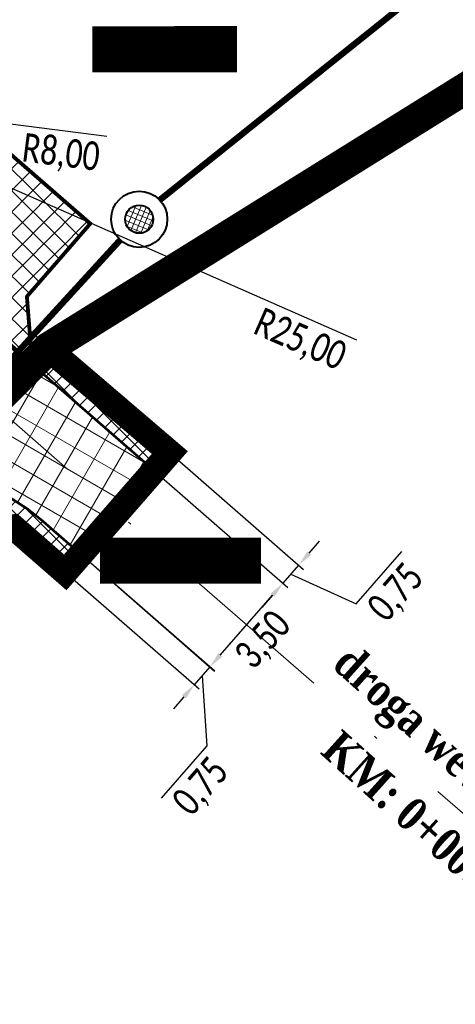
# Model space of a CAD drawing. Header units: metres. Extents: x 7443078 to 7443628, y 5636807 to 5637202.
# Tile 23 of 25: x 7443429 to 7443442, y 5637086 to 5637117. Entities that reach past the tile are written whole.
import ezdxf

# ---------------------------------------------------------------- set-up
doc = ezdxf.new("R2010")
doc.units = ezdxf.units.M
for name, pattern in [('AUSGEZOGEN', [0]), ('BUW', [1.5, 1, -0.5]), ('CENTER2', [1.125, 0.75, -0.125, 0.125, -0.125]), ('DASHED2', [0.375, 0.25, -0.125]), ('Os drogi', [25.4, 12.7, -6.35, 0, -6.35])]:
    doc.linetypes.add(name, pattern=pattern)
doc.layers.get('Defpoints').update_dxf_attribs({"true_color": 0x999999})
for name, color, linetype in [('_kan_deszcz', 32, 'Continuous'), ('_LINIA PODZIAŁOWA', 5, 'Continuous'), ('H_zjazdy', 21, 'Continuous'), ('K_kraweżnika_najazdowy', 7, 'Continuous'), ('K_krawędź pobocza', 7, 'Continuous'), ('K_oś', 7, 'Continuous'), ('K_pobocze', 32, 'Continuous'), ('K_Przepust', 162, 'Continuous'), ('K_rama zjazdu', 7, 'Continuous'), ('K_wymiar', 7, 'Continuous')]:
    doc.layers.add(name, color=color, linetype=linetype)
doc.layers.add('H_jezdnia', color=7, linetype='Continuous', true_color=0xd4d4d4)
doc.layers.add('K_usuń', color=1, linetype='Continuous', lineweight=70)
doc.styles.add('romans1', font='timesbd.ttf', dxfattribs={"width": 0.85})
doc.styles.add('sytuacja 500 opisy', font='calibri.ttf', dxfattribs={"width": 0.75, "height": 0.9})
doc.dimstyles.new('wymiarowanie sytuacja 500', dxfattribs={"dimtxt": 0.9, "dimasz": 0.5, "dimexe": 0.2, "dimexo": 0.2, "dimgap": 0.2, "dimtad": 4, "dimlfac": -1, "dimzin": 1, "dimtxsty": 'sytuacja 500 opisy', "dimcen": 0.5, "dimadec": 4, "dimazin": 1, "dimtfac": 1, "dimtmove": 1, "dimatfit": 3, "dimfxl": 0.2, "dimlwd": -1, "dimlwe": -1, "dimarcsym": 0})

# ---------------------------------------------------------------- blocks, each defined once
blk = doc.blocks.new('*D890')
at = {"layer": 'Defpoints', "color": 0, "lineweight": 13, "transparency": 16777216}
for p in [(7443421.863547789, 5637114.561344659), (7443444.751490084, 5637104.504401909)]:
    blk.add_point(p, dxfattribs=at)
at = {"layer": 'K_wymiar', "color": 0, "transparency": 16777216}
blk.add_line((7443439.105873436, 5637106.985081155), (7443422.321306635, 5637114.360205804), dxfattribs=at)
at = {"layer": 'K_wymiar', "color": 0, "lineweight": 13, "transparency": 16777216}
blk.add_solid([(7443422.354829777, 5637114.436498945), (7443422.287783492, 5637114.283912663), (7443421.863547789, 5637114.561344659)], dxfattribs=at)
at = {"layer": 'K_wymiar', "color": 0, "lineweight": 13, "transparency": 16777216, "insert": (7443437.304237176, 5637106.952174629), "char_height": 0.9, "attachment_point": 5, "rotation": 336.2793534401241, "style": 'sytuacja 500 opisy'}
blk.add_mtext('R25,00', dxfattribs=at)
blk = doc.blocks.new('*D891')
at = {"layer": 'Defpoints', "color": 0, "lineweight": 13, "transparency": 16777216}
for p in [(7443425.179425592, 5637114.165004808), (7443433.11557982, 5637113.156314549)]:
    blk.add_point(p, dxfattribs=at)
at = {"layer": 'K_wymiar', "color": 0, "transparency": 16777216}
blk.add_line((7443431.246291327, 5637113.393902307), (7443425.675435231, 5637114.101961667), dxfattribs=at)
at = {"layer": 'K_wymiar', "color": 0, "lineweight": 13, "transparency": 16777216}
blk.add_solid([(7443425.685942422, 5637114.18462994), (7443425.664928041, 5637114.019293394), (7443425.179425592, 5637114.165004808)], dxfattribs=at)
at = {"layer": 'K_wymiar', "color": 0, "lineweight": 13, "transparency": 16777216, "insert": (7443429.795306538, 5637112.817365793), "char_height": 0.9, "attachment_point": 5, "rotation": 352.7565084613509, "style": 'sytuacja 500 opisy'}
blk.add_mtext('R8,00', dxfattribs=at)
blk = doc.blocks.new('*D895')
at = {"layer": 'Defpoints', "color": 0, "lineweight": 13, "transparency": 16777216}
for p in [(7443432.732997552, 5637102.88390677), (7443430.429551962, 5637100.248722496), (7443436.786058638, 5637099.341078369)]:
    blk.add_point(p, dxfattribs=at)
at = {"layer": 'K_wymiar', "color": 0, "transparency": 16777216}
for p, q in [((7443432.883579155, 5637102.752281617), (7443436.936640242, 5637099.209453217)), ((7443430.580133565, 5637100.117097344), (7443434.633194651, 5637096.574268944)), ((7443434.811675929, 5637097.082348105), (7443436.456995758, 5637098.96462436))]:
    blk.add_line(p, q, dxfattribs=at)
at = {"layer": 'K_wymiar', "color": 0, "lineweight": 13, "transparency": 16777216}
for points in [[(7443436.394253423, 5637099.019468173), (7443436.519738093, 5637098.909780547), (7443436.786058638, 5637099.341078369)], [(7443434.748933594, 5637097.137191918), (7443434.874418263, 5637097.027504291), (7443434.482613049, 5637096.705894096)]]:
    blk.add_solid(points, dxfattribs=at)
at = {"layer": 'K_wymiar', "color": 0, "lineweight": 13, "transparency": 16777216, "insert": (7443436.202694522, 5637097.526677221), "char_height": 0.9, "attachment_point": 5, "rotation": 48.842911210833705, "style": 'sytuacja 500 opisy'}
blk.add_mtext('3,50', dxfattribs=at)
blk = doc.blocks.new('*D896')
at = {"layer": 'Defpoints', "color": 0, "lineweight": 13, "transparency": 16777216}
for p in [(7443430.428540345, 5637100.249602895), (7443429.936173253, 5637099.683851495), (7443434.490286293, 5637096.714710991)]:
    blk.add_point(p, dxfattribs=at)
at = {"layer": 'K_wymiar', "color": 0, "transparency": 16777216}
for p, q in [((7443430.579407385, 5637100.118305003), (7443434.641153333, 5637096.5834131)), ((7443430.087040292, 5637099.552553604), (7443434.14878624, 5637096.017661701)), ((7443434.818531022, 5637097.091878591), (7443435.14677575, 5637097.469046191)), ((7443433.997919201, 5637096.148959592), (7443434.490286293, 5637096.714710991)), ((7443433.997919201, 5637096.148959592), (7443434.490286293, 5637096.714710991)), ((7443434.244102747, 5637096.431835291), (7443434.387903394, 5637094.231913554)), ((7443433.669674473, 5637095.771791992), (7443433.341429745, 5637095.394624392)), ((7443434.387903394, 5637094.231913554), (7443432.955102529, 5637092.585562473))]:
    blk.add_line(p, q, dxfattribs=at)
at = {"layer": 'K_wymiar', "color": 0, "lineweight": 13, "transparency": 16777216}
for points in [[(7443434.755669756, 5637097.146586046), (7443434.881392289, 5637097.037171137), (7443434.490286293, 5637096.714710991)], [(7443433.606813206, 5637095.826499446), (7443433.732535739, 5637095.717084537), (7443433.997919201, 5637096.148959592)]]:
    blk.add_solid(points, dxfattribs=at)
at = {"layer": 'K_wymiar', "color": 0, "lineweight": 13, "transparency": 16777216, "insert": (7443434.240939, 5637092.913164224), "char_height": 0.9, "attachment_point": 5, "rotation": 48.96731484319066, "style": 'sytuacja 500 opisy'}
blk.add_mtext('0,75', dxfattribs=at)
blk = doc.blocks.new('*D897')
at = {"layer": 'Defpoints', "color": 0, "lineweight": 13, "transparency": 16777216}
for p in [(7443433.225364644, 5637103.449658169), (7443432.731985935, 5637102.884787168), (7443437.280792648, 5637099.907501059)]:
    blk.add_point(p, dxfattribs=at)
at = {"layer": 'K_wymiar', "color": 0, "transparency": 16777216}
for p, q in [((7443433.375996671, 5637103.318090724), (7443437.431424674, 5637099.775933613)), ((7443432.882617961, 5637102.753219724), (7443436.938045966, 5637099.211062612)), ((7443437.609711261, 5637100.284081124), (7443437.938629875, 5637100.66066119)), ((7443439.091631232, 5637098.690174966), (7443440.527373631, 5637100.333961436)), ((7443436.787413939, 5637099.342630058), (7443437.280792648, 5637099.907501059)), ((7443436.787413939, 5637099.342630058), (7443437.280792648, 5637099.907501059)), ((7443437.034103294, 5637099.625065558), (7443439.091631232, 5637098.690174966)), ((7443436.458495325, 5637098.966049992), (7443436.129576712, 5637098.589469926))]:
    blk.add_line(p, q, dxfattribs=at)
at = {"layer": 'K_wymiar', "color": 0, "lineweight": 13, "transparency": 16777216}
for points in [[(7443437.546947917, 5637100.338900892), (7443437.672474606, 5637100.229261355), (7443437.280792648, 5637099.907501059)], [(7443436.395731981, 5637099.02086976), (7443436.52125867, 5637098.911230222), (7443436.787413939, 5637099.342630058)]]:
    blk.add_solid(points, dxfattribs=at)
at = {"layer": 'K_wymiar', "color": 0, "lineweight": 13, "transparency": 16777216, "insert": (7443440.378051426, 5637099.015476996), "char_height": 0.9, "attachment_point": 5, "rotation": 48.86486471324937, "style": 'sytuacja 500 opisy'}
blk.add_mtext('0,75', dxfattribs=at)
blk = doc.blocks.new('*D941')
at = {"layer": 'Defpoints', "color": 0, "lineweight": 13, "transparency": 16777216}
for p in [(7443390.892363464, 5637129.124486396), (7443587.129718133, 5636974.234523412)]:
    blk.add_point(p, dxfattribs=at)
at = {"layer": 'K_wymiar', "color": 0, "transparency": 16777216}
blk.add_line((7443574.808738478, 5636983.959461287), (7443586.737243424, 5636974.544303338), dxfattribs=at)
at = {"layer": 'K_wymiar', "color": 0, "lineweight": 13, "transparency": 16777216}
blk.add_solid([(7443586.788873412, 5636974.60971579), (7443586.685613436, 5636974.478890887), (7443587.129718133, 5636974.234523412)], dxfattribs=at)
at = {"layer": 'K_wymiar', "color": 0, "lineweight": 13, "transparency": 16777216, "insert": (7443575.836899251, 5636982.186236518), "char_height": 0.9, "attachment_point": 5, "rotation": 321.71600034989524, "style": 'sytuacja 500 opisy'}
blk.add_mtext('R250,00', dxfattribs=at)

msp = doc.modelspace()

# ---------------------------------------------------------------- hatches: boundary and pattern name
at = {"layer": 'H_jezdnia', "linetype": 'Continuous', "lineweight": 9, "true_color": 0xababab}
h = msp.add_hatch(dxfattribs=at)
h.set_pattern_fill('ANSI37', color=253, scale=0.22, angle=15)
h.set_pattern_definition([(59.99999999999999, (0, 0), (-0.6049187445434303, 0.34925), []), (150, (0, 0), (-0.34925, -0.6049187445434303), [])])
h.paths.add_polyline_path([(7443426.695767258, 5637117.929783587, -0.005512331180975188), (7443426.996149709, 5637118.324600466), (7443421.541029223, 5637119.253113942, 0.0963658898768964), (7443417.704368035, 5637109.476250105, -0.0662966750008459), (7443414.644489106, 5637100.059954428), (7443403.681386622, 5637077.165689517), (7443408.486364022, 5637075.623010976), (7443419.154111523, 5637097.900485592, 0.008467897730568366), (7443419.753721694, 5637099.209093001, -0.5061528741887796), (7443429.18885616, 5637101.328486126), (7443430.428540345, 5637100.249602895), (7443432.732997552, 5637102.88390677), (7443427.86366417, 5637107.121632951, -0.3918960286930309)])
at = {"layer": 'H_zjazdy', "linetype": 'Continuous', "lineweight": 9, "true_color": 0xff6666}
h = msp.add_hatch(dxfattribs=at)
h.set_pattern_fill('ANSI37', color=11, scale=0.15, angle=0.2320107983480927)
h.set_pattern_definition([(45.23201079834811, (0, 0), (-0.3381204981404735, 0.3353931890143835), []), (135.2320107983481, (0, 0), (-0.3353931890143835, -0.3381204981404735), [])])
edge = h.paths.add_edge_path()
edge.add_line((7443427.330768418, 5637113.603511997), (7443425.332235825, 5637111.307110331))
edge.add_arc((7443433.115579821, 5637113.156314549), 7.999999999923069, 193.3648175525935, 228.9673148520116)
edge.add_line((7443427.86366417, 5637107.121632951), (7443428.444713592, 5637106.615952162))
edge.add_line((7443428.444713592, 5637106.615952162), (7443428.833789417, 5637107.040943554))
edge.add_line((7443428.833789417, 5637107.040943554), (7443428.729766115, 5637108.356380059))
edge.add_line((7443428.729766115, 5637108.356380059), (7443430.725276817, 5637110.649309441))
edge.add_line((7443430.725276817, 5637110.649309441), (7443427.330768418, 5637113.603511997))
at = {"layer": 'K_oś', "lineweight": 20, "ltscale": 0.2}
h = msp.add_hatch(dxfattribs=at)
h.set_pattern_fill('ANSI37', color=32, scale=0.05, angle=112.4004583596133)
h.set_pattern_definition([(157.4004583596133, (2518.370418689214, 1375.358534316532), (-0.06100571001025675, -0.1465601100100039), []), (247.4004583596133, (2518.370418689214, 1375.358534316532), (0.1465601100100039, -0.06100571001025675), [])])
edge = h.paths.add_edge_path()
edge.add_arc((7443432.263202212, 5637110.786925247), 0.4421361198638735, 0, 360)
at = {"layer": 'K_usuń', "linetype": 'ByBlock', "lineweight": 13}
h = msp.add_hatch(dxfattribs=at)
h.set_pattern_fill('ANSI37', color=34, scale=0.11, angle=0.1)
h.set_pattern_definition([(45.09999999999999, (0, 0), (-0.2473876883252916, 0.2465256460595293), []), (135.1, (0, 0), (-0.2465256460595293, -0.2473876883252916), [])])
h.paths.add_polyline_path([(7443415.673684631, 5637088.89576629), (7443414.67332094, 5637088.543243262), (7443408.486364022, 5637075.623010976), (7443409.207110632, 5637075.391609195)])
h.paths.add_polyline_path([(7443407.474260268, 5637085.086353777), (7443407.097591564, 5637086.036294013), (7443402.960640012, 5637077.397091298), (7443403.681386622, 5637077.165689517)])
h.paths.add_polyline_path([(7443417.421788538, 5637108.087189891), (7443416.851428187, 5637109.012633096, -0.06212846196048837), (7443413.968045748, 5637100.383874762), (7443409.692843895, 5637091.455963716), (7443410.719298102, 5637091.862971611), (7443414.644489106, 5637100.059954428, 0.05681015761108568)])
h.paths.add_polyline_path([(7443419.753721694, 5637099.209093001, -0.00846789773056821), (7443419.154111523, 5637097.900485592), (7443417.912524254, 5637095.30767686), (7443418.265047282, 5637094.307313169), (7443419.830554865, 5637097.576565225, 0.008467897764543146), (7443420.440746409, 5637098.908265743, -0.5061528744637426), (7443428.696489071, 5637100.762734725), (7443429.936173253, 5637099.683851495), (7443430.428540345, 5637100.249602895), (7443429.18885616, 5637101.328486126, 0.506152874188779)])
h.paths.add_polyline_path([(7443428.814201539, 5637107.288643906), (7443428.898636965, 5637106.220907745), (7443432.732997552, 5637102.88390677), (7443433.225364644, 5637103.449658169)])
h.paths.add_polyline_path([(7443434.374424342, 5637126.162211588, -0.4100909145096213), (7443440.308623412, 5637126.795518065), (7443440.775555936, 5637127.382437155, 0.4100909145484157), (7443433.794145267, 5637126.637370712), (7443427.343117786, 5637118.759175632, 0.006179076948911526), (7443426.996149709, 5637118.324600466), (7443427.83913718, 5637118.181115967)])
h.paths.add_polyline_path([(7443427.494251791, 5637117.759931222), (7443427.83913718, 5637118.181115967), (7443426.996149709, 5637118.324600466, 0.005512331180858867), (7443426.695767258, 5637117.929783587, 0.2215753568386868), (7443425.331473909, 5637111.310320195), (7443425.335257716, 5637111.310582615), (7443425.946091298, 5637112.012457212, -0.2147155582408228)])
h.paths.add_polyline_path([(7443421.302254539, 5637118.87045051), (7443421.234824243, 5637119.305232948), (7443420.741017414, 5637119.389283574, 0.04566961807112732), (7443418.437790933, 5637114.78310499), (7443419.456046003, 5637115.292845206, -0.03664810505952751)])
h.paths.add_polyline_path([(7443429.9608438, 5637129.848116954, 0.4104889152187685), (7443429.309045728, 5637136.843722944), (7443428.826536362, 5637136.269541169, -0.4104889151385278), (7443429.380564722, 5637130.323276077), (7443424.794948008, 5637124.72317854), (7443425.850386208, 5637124.828298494)])
h.paths.add_polyline_path([(7443421.127737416, 5637119.995715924, 0.006365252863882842), (7443420.741017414, 5637119.389283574), (7443421.234824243, 5637119.305232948)])
edge = h.paths.add_edge_path()
edge.add_arc((7443401.821224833, 5637054.884382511), 2.250000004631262, 152.3463416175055, 228.5599402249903)
edge.add_arc((7443401.82143448, 5637054.8841974), 2.250000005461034, 153.2309393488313, 228.5528183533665, ccw=False)
edge.add_arc((7443173.703576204, 5637169.960248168), 253.2500092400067, 333.2309392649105, 333.2388141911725)
edge = h.paths.add_edge_path()
edge.add_arc((7443173.703544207, 5637169.96017429), 252.5000061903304, 333.2302462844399, 334.4122141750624)
edge.add_arc((7443173.703586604, 5637169.960243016), 252.4999976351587, 333.2309392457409, 334.41219598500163, ccw=False)
edge.add_arc((7443401.821434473, 5637054.884197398), 3.000000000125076, 153.2309392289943, 153.2908001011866)
h.paths.add_polyline_path([(7443402.157944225, 5637062.407361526), (7443402.848289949, 5637062.112473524), (7443404.945831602, 5637066.492773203), (7443403.945467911, 5637066.140250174)])

# ---------------------------------------------------------------- linework, layer by layer
at = {"layer": '_kan_deszcz', "color": 7, "linetype": 'Os drogi', "lineweight": 9, "ltscale": 0.4, "flags": 128}
msp.add_lwpolyline([(7443445.490902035, 5637089.460922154), (7443420.635187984, 5637111.092571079)], dxfattribs=at)
at = {"layer": '_LINIA PODZIAŁOWA', "color": 2, "linetype": 'AUSGEZOGEN', "ltscale": 0.25, "const_width": 1, "flags": 128}
msp.add_lwpolyline([(7443425.492115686, 5637136.007337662), (7443436.85, 5637125.32), (7443438.99, 5637124.65), (7443440.536567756, 5637123.532578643), (7443449.59, 5637117.07), (7443446.16, 5637117.16), (7443429.43, 5637106.75), (7443427.09, 5637104.42), (7443424.03, 5637100.69), (7443420.04027099, 5637092.630587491), (7443414.05, 5637080.53), (7443407.29333105, 5637066.200209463), (7443401.14, 5637053.15), (7443398.47, 5637047.5), (7443393, 5637035.89), (7443389.262653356, 5637030.074483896), (7443375.996161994, 5637009.853237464), (7443369.570912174, 5637000.021396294), (7443359.542098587, 5636984.815207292), (7443351.22, 5636972.19), (7443343.36922157, 5636960.321252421), (7443334.26, 5636946.55), (7443334.88, 5636942.08), (7443355.93, 5636923.83), (7443381.05, 5636902.04), (7443431.83, 5636857.99), (7443455.15, 5636837.75), (7443459.41, 5636838.02), (7443478.745520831, 5636859.646036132), (7443491, 5636873.355), (7443500.42, 5636883.9), (7443509.741032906, 5636894.331041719), (7443523.185582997, 5636909.376655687), (7443537.2, 5636925.06), (7443541.2, 5636929.53), (7443561.26, 5636951.97), (7443578.12, 5636970.74), (7443581.409307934, 5636974.52060213), (7443594.962690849, 5636993.02762368), (7443604.96, 5637006.68), (7443604.4, 5637010.02)], dxfattribs=at)
at = {"layer": '_LINIA PODZIAŁOWA', "color": 6, "linetype": 'BUW', "ltscale": 0.333, "const_width": 0.8, "flags": 128}
msp.add_lwpolyline([(7443429.367477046, 5637106.747362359), (7443433.225364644, 5637103.449658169), (7443429.936173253, 5637099.683851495), (7443428.3, 5637101.11), (7443424.03, 5637100.69)], dxfattribs=at)
at = {"layer": 'K_kraweżnika_najazdowy', "color": 0, "linetype": 'DASHED2', "ltscale": 4, "const_width": 0.15}
msp.add_lwpolyline([(7443425.331473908, 5637111.310320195, 0.1630710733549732), (7443428.024355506, 5637106.981785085), (7443428.898636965, 5637106.220907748)], format="xyb", dxfattribs=at)
at = {"layer": 'K_krawędź pobocza', "color": 76, "linetype": 'CENTER2', "ltscale": 3, "const_width": 0.08, "flags": 128}
for points in [[(7443432.732997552, 5637102.88390677), (7443428.898636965, 5637106.220907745)], [(7443430.428540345, 5637100.249602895), (7443432.732997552, 5637102.88390677)]]:
    msp.add_lwpolyline(points, dxfattribs=at)
msp.add_lwpolyline([(7443417.912524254, 5637095.30767686), (7443419.154111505, 5637097.900485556, 0.008467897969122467), (7443419.753721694, 5637099.209093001, -0.5061528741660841), (7443429.18885616, 5637101.328486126), (7443430.428540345, 5637100.249602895)], format="xyb", dxfattribs=at)
at = {"layer": 'K_oś', "color": 85, "lineweight": 40, "ltscale": 0.2, "true_color": 0x58ba48}
for radius in [0.8842722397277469, 0.4421361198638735]:
    msp.add_circle((7443432.263202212, 5637110.786925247), radius, dxfattribs=at)
at = {"layer": 'K_pobocze', "linetype": 'ByBlock', "ltscale": 4, "const_width": 0.05}
msp.add_lwpolyline([(7443433.225364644, 5637103.449658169), (7443428.814201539, 5637107.288643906)], dxfattribs=at)
msp.add_lwpolyline([(7443418.265047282, 5637094.307313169), (7443419.830554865, 5637097.576565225, 0.008467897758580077), (7443420.440746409, 5637098.908265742, -0.5061528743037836), (7443428.696489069, 5637100.762734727), (7443429.936173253, 5637099.683851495)], format="xyb", dxfattribs=at)
at = {"layer": 'K_Przepust', "linetype": 'DASHED2', "lineweight": 5, "ltscale": 3, "const_width": 0.2, "flags": 128}
for points in [[(7443432.908977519, 5637111.39100442), (7443444.928145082, 5637121.012868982)], [(7443422.513810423, 5637100.137567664), (7443431.666094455, 5637110.134698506)]]:
    msp.add_lwpolyline(points, dxfattribs=at)
at = {"layer": 'K_rama zjazdu', "const_width": 0.12, "flags": 128}
msp.add_lwpolyline([(7443428.898636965, 5637106.220907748), (7443428.729766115, 5637108.356380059), (7443430.725276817, 5637110.649309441), (7443427.330768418, 5637113.603511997), (7443425.335257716, 5637111.310582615), (7443425.331473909, 5637111.310320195)], dxfattribs=at)
at = {"layer": 'K_wymiar', "color": 2, "lineweight": 13, "const_width": 1.45, "flags": 128}
for points in [[(7443435.335401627, 5637116.135964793), (7443430.787297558, 5637116.130329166)], [(7443436.096111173, 5637100.049768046), (7443431.032716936, 5637100.049314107)]]:
    msp.add_lwpolyline(points, dxfattribs=at)

# ---------------------------------------------------------------- texts
at = {"layer": 'K_wymiar', "lineweight": 13, "char_height": 1.05, "attachment_point": 5, "rotation": 318.03695048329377, "style": 'romans1'}
for s, insert in [('\\A1;droga wewnętrzna', (7443442.492546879, 5637093.402974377)), ('\\A1;\\pi-3.15,l4.2,t4.2;KM:^I0+008.62', (7443440.952056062, 5637091.973459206))]:
    msp.add_mtext(s, dxfattribs=dict(at, insert=insert))

# ---------------------------------------------------------------- dimensions: what is measured, and where the dimension line sits
at = {"layer": 'K_wymiar', "lineweight": 13}
for center, mpoint, picture, middle in [((7443390.892363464, 5637129.124486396), (7443587.129718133, 5636974.234523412), '*D941', (7443576.304595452, 5636982.778782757)), ((7443444.751490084, 5637104.504401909), (7443421.863547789, 5637114.561344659), '*D890', (7443437.60791043, 5637107.64328485)), ((7443433.11557982, 5637113.156314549), (7443425.179425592, 5637114.165004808), '*D891', (7443429.890487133, 5637113.566225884))]:
    dim = msp.add_radius_dim(center=center, mpoint=mpoint, dimstyle='wymiarowanie sytuacja 500', dxfattribs=at)
    dim.commit()
    dim.dimension.update_dxf_attribs({"geometry": picture, "text_midpoint": middle, "dimtype": 164})
for p1, p2, distance, picture, middle in [((7443432.731985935, 5637102.884787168), (7443433.225364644, 5637103.449658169), -5.384549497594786, '*D897', (7443439.791747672, 5637098.344215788)), ((7443430.429551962, 5637100.248722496), (7443432.732997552, 5637102.88390677), -5.383208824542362, '*D895', (7443436.202694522, 5637097.526677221))]:
    dim = msp.add_aligned_dim(p1=p1, p2=p2, distance=distance, dimstyle='wymiarowanie sytuacja 500', dxfattribs=at)
    dim.commit()
    dim.dimension.update_dxf_attribs({"geometry": picture, "text_midpoint": middle})
dim = msp.add_linear_dim(base=(7443434.490286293, 5637096.714710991), p1=(7443429.936173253, 5637099.683851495), p2=(7443430.428540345, 5637100.249602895), angle=48.96731484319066, dimstyle='wymiarowanie sytuacja 500', dxfattribs=at)
dim.commit()
dim.dimension.update_dxf_attribs({"geometry": '*D896', "text_midpoint": (7443434.256605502, 5637094.081046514), "dimtype": 161})

doc.saveas('drawing.dxf')
